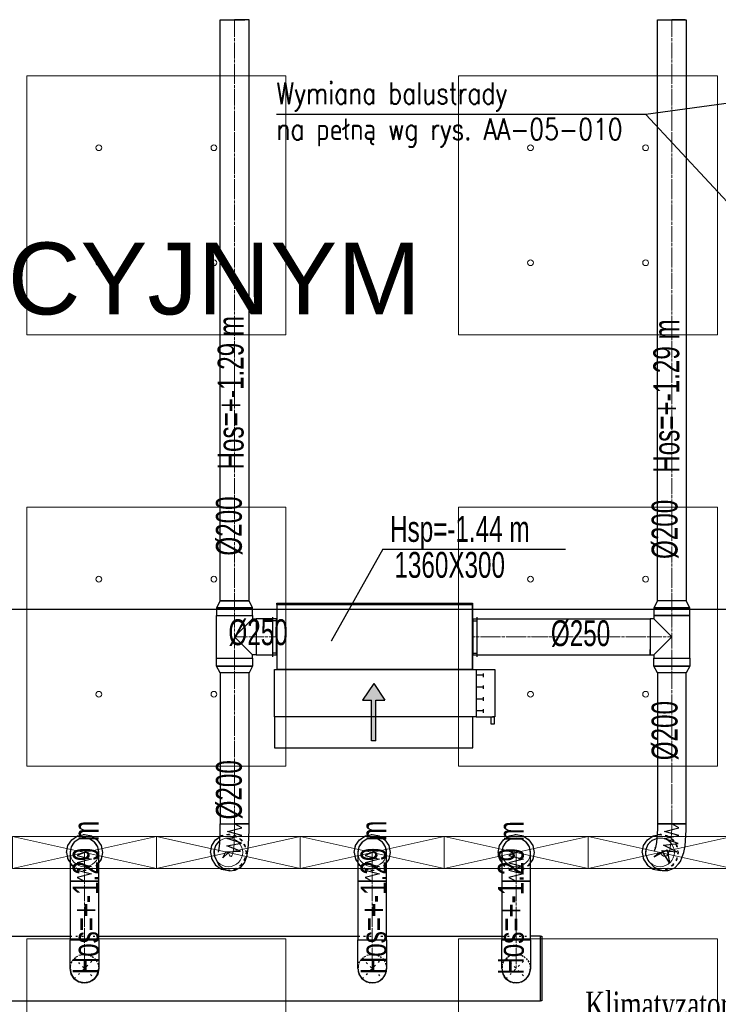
# Model space of a CAD drawing. Header units: centimetres. Extents: x -228435 to 46820, y -89367 to 152985.
# Tile 124 of 252: x -39990 to -35135, y 79351 to 86198. Entities that reach past the tile are written whole.
import ezdxf

# ---------------------------------------------------------------- set-up
doc = ezdxf.new("R2010")
doc.units = ezdxf.units.CM
doc.header["$LTSCALE"] = 50
for name, pattern in [('CADVENT_CENTERLINE', [9.9, 7.4, -1, 0.5, -1]), ('CADVENT_HIDDEN', [0.8, 0.25, -0.55]), ('Osie rzutów$0$DASHDOT2', [12.7, 6.35, -3.175, 0, -3.175]), ('SU Lampy kwadratowe  -1$0$HIDDENX2', [19.05, 12.7, -6.35])]:
    doc.linetypes.add(name, pattern=pattern)
doc.layers.get('0').update_dxf_attribs({"color": 8})
for name, color, linetype in [('01-103-Went PP_poziom-0_5$0$L_Nawiew', 3, 'Continuous'), ('bgde-nawiewDETAILS', 1, 'Continuous'), ('bgde-nawiewEXP', 1, 'Continuous'), ('bgde-nawiewHIDDEN', 1, 'Continuous'), ('bgde-tekst', 7, 'Continuous'), ('bgde-wywiewSOL', 5, 'Continuous'), ('bgde_AJ_opis', 7, 'Continuous'), ('bgde_wymiary tłumik VAV', 7, 'Continuous'), ('Kondygnacja  -0_5$0$ARCH_INFO_OPISY', 8, 'Continuous'), ('Osie rzutów$0$ARCH_INFO_OSIE_IST', 8, 'Osie rzutów$0$DASHDOT2'), ('Osie rzutów$0$ARCH_INFO_OSIE_OPISY_IST', 8, 'Continuous'), ('Pomieszczenia -05$0$ARCH_INFO_OPISY', 8, 'Continuous')]:
    doc.layers.add(name, color=color, linetype=linetype)
for name, color, linetype, lineweight in [('bgde-nawiewCEN', 7, 'Continuous', 13), ('bgde_nawiewnik', 11, 'Continuous', 5), ('SU Lampy kwadratowe  -05$0$ARCH_SUFITY_PODWIESZANE', 8, 'Continuous', 9), ('SU Lampy kwadratowe  -1$0$ARCH_SUFITY_PODWIESZANE', 8, 'SU Lampy kwadratowe  -1$0$HIDDENX2', 9)]:
    doc.layers.add(name, color=color, linetype=linetype, lineweight=lineweight)
doc.styles.add('Kondygnacja  -0_5$0$ROMANS-50-CM', font='romans.shx', dxfattribs={"width": 0.8, "height": 10})
doc.styles.add('Kondygnacja  -0_5$0$Standard', font='txt')
doc.styles.add('Pomieszczenia -05$0$Arial', font='ARIAL.TTF')
doc.dimstyles.new('Kondygnacja  -0_5$0$ISO-25', dxfattribs={"dimtxt": 2.5, "dimasz": 2.5, "dimexe": 1.25, "dimexo": 0.625, "dimtad": 1, "dimtxsty": 'Kondygnacja  -0_5$0$Standard', "dimcen": 2.5, "dimadec": 0, "dimazin": 0, "dimtfac": 1, "dimtmove": 0, "dimatfit": 3, "dimfxl": 0, "dimarcsym": 0})

# ---------------------------------------------------------------- blocks, each defined once
blk = doc.blocks.new('Osie rzutów')
at = {"layer": 'Osie rzutów$0$ARCH_INFO_OSIE_IST', "ltscale": 10}
blk.add_line((7947.38, 12710), (13655, 12710), dxfattribs=at)
blk = doc.blocks.new('SU Lampy kwadratowe  -05')
at = {"layer": 'SU Lampy kwadratowe  -05$0$ARCH_SUFITY_PODWIESZANE'}
for centre in [(8170, 13030.75), (8250, 13030.75), (8470, 13030.75), (8550, 13030.75), (8170, 12950.75), (8250, 12950.75), (8470, 12950.75), (8550, 12950.75), (8170, 12730.75), (8250, 12730.75), (8470, 12730.75), (8550, 12730.75), (8170, 12650.75), (8250, 12650.75), (8470, 12650.75), (8550, 12650.75)]:
    blk.add_circle(centre, 2, dxfattribs=at)
at = {"layer": 'SU Lampy kwadratowe  -1$0$ARCH_SUFITY_PODWIESZANE', "ltscale": 2.5}
for points in [[(8120, 13080.75), (8300, 13080.75), (8300, 12900.75), (8120, 12900.75)], [(8420, 13080.75), (8600, 13080.75), (8600, 12900.75), (8420, 12900.75)], [(8120, 12780.75), (8300, 12780.75), (8300, 12600.75), (8120, 12600.75)], [(8420, 12780.75), (8600, 12780.75), (8600, 12600.75), (8420, 12600.75)], [(8120, 12480.75), (8300, 12480.75), (8300, 12300.75), (8120, 12300.75)], [(8420, 12480.75), (8600, 12480.75), (8600, 12300.75), (8420, 12300.75)]]:
    blk.add_lwpolyline(points, close=True, dxfattribs=at)
blk = doc.blocks.new('Kondygnacja  -0_5$0$_Dot')
at = {"color": 0, "linetype": 'ByBlock', "lineweight": -2}
blk.add_line((-0.5, 0), (-1, 0), dxfattribs=at)
at = {"color": 0, "linetype": 'ByBlock', "const_width": 0.5}
blk.add_lwpolyline([(-0.25, 0, 1), (0.25, 0, 1)], format="xyb", close=True, dxfattribs=at)
blk = doc.blocks.new('*a370')
at = {"layer": 'bgde-tekst'}
blk.add_line((0, 0), (1268, 0), dxfattribs=at)
blk = doc.blocks.new('A$C066D7839')
at = {"layer": 'bgde_nawiewnik'}
for p, q in [((-50, -11.15), (-50, 11.15)), ((-50, 11.15), (50, 11.15)), ((-50, -11.15), (50, 11.15)), ((50, -11.15), (-50, 11.15)), ((50, 11.15), (50, -11.15)), ((50, -11.15), (-50, -11.15))]:
    blk.add_line(p, q, dxfattribs=at)
blk.add_circle((0, 0), 10, dxfattribs=at)
blk = doc.blocks.new('A$C5B3E7367')
at = {"layer": '01-103-Went PP_poziom-0_5$0$L_Nawiew'}
h = blk.add_hatch(color=256, dxfattribs=at)
h.paths.add_polyline_path([(215, 704), (215, 674), (331.7, 674), (331.7, 612.1), (445.9, 689), (331.7, 765.9), (331.7, 704)])
h.paths.add_polyline_path([(48.3, 704), (48.3, 674), (215, 674), (215, 704)])
for p, q in [((215, 1525), (165, 1525)), ((165, 1525), (165, 1505)), ((215, 1400), (215, 1530)), ((545, 1530), (215, 1530)), ((215, 1530), (215, 1515)), ((545, 1400), (545, 1530)), ((165, 1505), (215, 1505)), ((243.8, 1452), (268.8, 1452)), ((256.2, 1452), (256.2, 1400)), ((326.2, 1452), (351.2, 1452)), ((338.8, 1452), (338.8, 1400)), ((408.8, 1452), (433.8, 1452)), ((421.2, 1452), (421.2, 1400)), ((491.2, 1452), (516.2, 1452)), ((503.8, 1452), (503.8, 1400)), ((0, 1378), (215, 1378)), ((0, 0), (0, 1378)), ((545, 1400), (215, 1400)), ((215, 1400), (215, 1378)), ((215, 1378), (215, 0)), ((545, 0), (545, 1400)), ((445.9, 689), (331.7, 765.9)), ((331.7, 704), (331.7, 765.9)), ((48.3, 704), (331.7, 704)), ((48.3, 704), (48.3, 674)), ((445.9, 689), (331.7, 612.1)), ((48.3, 674), (331.7, 674)), ((331.7, 612.1), (331.7, 674)), ((215, 0), (0, 0)), ((215, 0), (545, 0))]:
    blk.add_line(p, q, dxfattribs=at)
blk = doc.blocks.new('A$C53CA46B8')
at = {"layer": 'bgde-wywiewSOL'}
for p, q in [((200.4, 481.1), (-249.6, 481.1)), ((-249.6, 481.1), (-249.6, -878.9)), ((112.9, 511.1), (-162.1, 511.1)), ((-137.1, 481.1), (-137.1, 511.1)), ((87.9, 481.1), (87.9, 511.1)), ((200.4, 481.1), (200.4, -878.9)), ((200.4, -878.9), (-249.6, -878.9)), ((-137.1, -878.9), (-137.1, -908.9)), ((87.9, -878.9), (87.9, -908.9)), ((112.9, -908.9), (-162.1, -908.9))]:
    blk.add_line(p, q, dxfattribs=at)
at = {"layer": '01-103-Went PP_poziom-0_5$0$L_Nawiew'}
blk.add_blockref('A$C5B3E7367', (-794.6, -893.9), dxfattribs=at)
blk = doc.blocks.new('A$C645C5415')
at = {"layer": 'bgde_AJ_opis', "insert": (35080.4, 74439.9, 1920), "char_height": 180, "width": 2349.126, "attachment_point": 1}
blk.add_mtext('\\A1;{\\fTimes New Roman|b0|i0|c238|p18;\\W0.7;Klimatyzator Fujitsu\\Ptyp AUYF18LB\\PKaseta 4-kierunkowa\\PQchł=5,2kW}', dxfattribs=at)

msp = doc.modelspace()

# ---------------------------------------------------------------- linework, layer by layer
at = {"layer": 'bgde-nawiewCEN', "linetype": 'CADVENT_CENTERLINE', "ltscale": 0.06}
for p, q in [((-38496.365, 82157.114, 359.822), (-38496.365, 86197.824, 359.822)), ((-35458.102, 82157.114, 359.822), (-35458.102, 86197.824, 359.822)), ((-38496.365, 82054.114, 359.822), (-38496.365, 82157.114, 359.822)), ((-35458.102, 82054.114, 359.822), (-35458.102, 82157.114, 359.822)), ((-38496.365, 82054.114, 359.822), (-38496.365, 81906.114, 359.822)), ((-35458.102, 82054.114, 359.822), (-35458.102, 81906.114, 359.822)), ((-38496.365, 81906.114, 359.822), (-38496.365, 81758.114, 359.822)), ((-38346.365, 81906.114, 359.822), (-38496.365, 81906.114, 359.822)), ((-38346.365, 81906.114, 359.822), (-38206.365, 81906.114, 359.822)), ((-38202.365, 81906.114, 359.822), (-38206.365, 81906.114, 359.822)), ((-36842.365, 81906.114, 359.822), (-36838.365, 81906.114, 359.822)), ((-35608.102, 81906.114, 359.822), (-36838.365, 81906.114, 359.822)), ((-35608.102, 81906.114, 359.822), (-35458.102, 81906.114, 359.822)), ((-35458.102, 81906.114, 359.822), (-35458.102, 81758.114, 359.822)), ((-38496.365, 81758.114, 359.822), (-38496.365, 81655.114, 359.822)), ((-35458.102, 81758.114, 359.822), (-35458.102, 81655.114, 359.822)), ((-38496.365, 81655.114, 359.822), (-38496.365, 80605.742, 359.822)), ((-35458.102, 81655.114, 359.822), (-35458.102, 80605.742, 359.822)), ((-38496.365, 80605.742, 359.822), (-38496.365, 80565.602, 359.822)), ((-35458.102, 80605.742, 359.822), (-35458.102, 80565.402, 359.822)), ((-38496.365, 80565.602, 359.822), (-38500.161, 80465.897, 359.822)), ((-35458.102, 80565.402, 359.822), (-35465.233, 80465.246, 359.822)), ((-38500.161, 80465.897, 359.822), (-38504.316, 80424.29, 359.822)), ((-35465.233, 80465.246, 359.822), (-35473.039, 80423.519, 359.822)), ((-39539.917, 80406.384, 359.822), (-39539.917, 80407.586, 359.822)), ((-39539.917, 80403.529, 359.822), (-39539.917, 80406.384, 359.822)), ((-39539.917, 80397.969, 359.822), (-39539.917, 80403.529, 359.822)), ((-39539.917, 80388.803, 359.822), (-39539.917, 80397.969, 359.822)), ((-39539.917, 80375.129, 359.822), (-39539.917, 80388.803, 359.822)), ((-38536.122, 80397.617, 359.822), (-38539.917, 80407.586, 359.822)), ((-38531.966, 80389.285, 359.822), (-38536.122, 80397.617, 359.822)), ((-38526.829, 80382.393, 359.822), (-38531.966, 80389.285, 359.822)), ((-38521.103, 80379.695, 359.822), (-38526.829, 80382.393, 359.822)), ((-38515.18, 80383.943, 359.822), (-38521.103, 80379.695, 359.822)), ((-38509.454, 80397.89, 359.822), (-38515.18, 80383.943, 359.822)), ((-38504.316, 80424.29, 359.822), (-38509.454, 80397.89, 359.822)), ((-37539.917, 80406.384, 359.822), (-37539.917, 80407.586, 359.822)), ((-37539.917, 80403.529, 359.822), (-37539.917, 80406.384, 359.822)), ((-37539.917, 80397.969, 359.822), (-37539.917, 80403.529, 359.822)), ((-37539.917, 80388.803, 359.822), (-37539.917, 80397.969, 359.822)), ((-37539.917, 80375.129, 359.822), (-37539.917, 80388.803, 359.822)), ((-36539.917, 80406.384, 359.822), (-36539.917, 80407.586, 359.822)), ((-36539.917, 80403.529, 359.822), (-36539.917, 80406.384, 359.822)), ((-36539.917, 80397.969, 359.822), (-36539.917, 80403.529, 359.822)), ((-36539.917, 80388.803, 359.822), (-36539.917, 80397.969, 359.822)), ((-36539.917, 80375.129, 359.822), (-36539.917, 80388.803, 359.822)), ((-35532.787, 80397.472, 359.822), (-35539.917, 80407.586, 359.822)), ((-35524.98, 80388.996, 359.822), (-35532.787, 80397.472, 359.822)), ((-35515.33, 80381.944, 359.822), (-35524.98, 80388.996, 359.822)), ((-35504.573, 80379.093, 359.822), (-35515.33, 80381.944, 359.822)), ((-35493.447, 80383.22, 359.822), (-35504.573, 80379.093, 359.822)), ((-35482.69, 80397.103, 359.822), (-35493.447, 80383.22, 359.822)), ((-35473.039, 80423.519, 359.822), (-35482.69, 80397.103, 359.822)), ((-39539.917, 80356.045, 359.822), (-39539.917, 80375.129, 359.822)), ((-39539.917, 80330.651, 359.822), (-39539.917, 80356.045, 359.822)), ((-39539.917, 80298.044, 359.822), (-39539.917, 80330.651, 359.822)), ((-37539.917, 80356.045, 359.822), (-37539.917, 80375.129, 359.822)), ((-37539.917, 80330.651, 359.822), (-37539.917, 80356.045, 359.822)), ((-37539.917, 80298.044, 359.822), (-37539.917, 80330.651, 359.822)), ((-36539.917, 80356.045, 359.822), (-36539.917, 80375.129, 359.822)), ((-36539.917, 80330.651, 359.822), (-36539.917, 80356.045, 359.822)), ((-36539.917, 80298.044, 359.822), (-36539.917, 80330.651, 359.822)), ((-39539.917, 80232.454, 359.822), (-39539.917, 80298.044, 359.822)), ((-37539.917, 80232.454, 359.822), (-37539.917, 80298.044, 359.822)), ((-36539.917, 80232.454, 359.822), (-36539.917, 80298.044, 359.822)), ((-39539.917, 80207.586, 359.822), (-39539.917, 80232.454, 359.822)), ((-39539.917, 79800.007), (-39539.917, 80207.586)), ((-37539.917, 80207.586, 359.822), (-37539.917, 80232.454, 359.822)), ((-37539.917, 79800.007), (-37539.917, 80207.586, 359.822)), ((-36539.917, 80207.586, 359.822), (-36539.917, 80232.454, 359.822)), ((-36539.917, 79800.007), (-36539.917, 80207.586, 359.822)), ((-39539.917, 79800.007), (-39539.917, 79600.007)), ((-37539.917, 79800.007), (-37539.917, 79600.007)), ((-36539.917, 79800.007), (-36539.917, 79600.007))]:
    msp.add_line(p, q, dxfattribs=at)
at = {"layer": 'bgde-nawiewDETAILS', "linetype": 'CADVENT_HIDDEN'}
for p, q in [((-39610.628, 79529.297), (-39469.207, 79670.718)), ((-39610.628, 79670.718), (-39469.207, 79529.297)), ((-37610.628, 79529.297), (-37469.207, 79670.718)), ((-37610.628, 79670.718), (-37469.207, 79529.297)), ((-36610.628, 79529.297), (-36469.207, 79670.718)), ((-36610.628, 79670.718), (-36469.207, 79529.297))]:
    msp.add_line(p, q, dxfattribs=at)
at = {"layer": 'bgde-nawiewEXP', "linetype": 'Continuous', "elevation": 359.822}
for points in [[(-38596.365, 82157.114), (-38396.365, 82157.114), (-38396.365, 86197.824), (-38458.097, 86197.824)], [(-38596.365, 82157.114), (-38596.365, 86197.824), (-38458.097, 86197.824)], [(-38458.097, 86197.824), (-38496.365, 86197.824)], [(-38458.097, 86197.824), (-38425.655, 86197.824)], [(-35365.714, 86197.824), (-35365.714, 86197.824), (-35458.102, 86197.824), (-35458.102, 86197.824)], [(-38621.365, 81758.114), (-38621.365, 82054.114), (-38371.365, 82054.114), (-38371.365, 82108.957), (-38396.365, 82157.114), (-38596.365, 82157.114), (-38621.365, 82108.957), (-38621.365, 82108.957), (-38611.85, 82108.957), (-38611.85, 82108.957), (-38621.365, 82108.957), (-38621.365, 82054.114), (-38371.365, 82054.114), (-38371.365, 82031.114)], [(-38621.365, 81758.114), (-38371.365, 81758.114), (-38371.365, 81781.114), (-38496.365, 81906.114), (-38371.365, 82031.114), (-38346.365, 82031.114), (-38346.365, 81781.114), (-38371.365, 81781.114)], [(-38206.365, 81781.114), (-38206.365, 82031.114), (-38202.365, 82031.114)], [(-36842.365, 81781.114), (-36838.365, 81781.114), (-36838.365, 82031.114), (-36842.365, 82031.114)], [(-36838.365, 81781.114), (-36838.365, 82031.114), (-35608.102, 82031.114), (-35608.102, 81790.629)], [(-35583.102, 81781.114), (-35458.102, 81906.114), (-35583.102, 82031.114)], [(-35608.102, 81790.629), (-35608.102, 81817.726)], [(-38206.365, 81781.114), (-38202.365, 81781.114)], [(-36838.365, 81781.114), (-35608.102, 81781.114), (-35608.102, 81790.629)], [(-35608.102, 81790.629), (-35608.102, 81781.114)], [(-38639.238, 80419.225), (-38636.131, 80380.331), (-38632.307, 80370.285), (-38628.073, 80361.796), (-38610.407, 80327.267), (-38605.069, 80320.106), (-38575.44, 80294.989), (-38569.133, 80292.016), (-38532.07, 80280.19), (-38493.338, 80283.513), (-38458.832, 80301.479), (-38451.964, 80306.405), (-38427.352, 80335.981), (-38420.597, 80352.436), (-38410.225, 80387.198), (-38404.797, 80415.092), (-38400.316, 80459.952), (-38396.365, 80563.737), (-38396.365, 80605.742), (-38458.097, 80605.742)], [(-38608.683, 80408.582), (-38603.836, 80433.489), (-38600.006, 80471.842), (-38596.365, 80567.468), (-38596.365, 80605.742), (-38458.097, 80605.742)], [(-38458.097, 80605.742), (-38496.365, 80605.742)], [(-38458.097, 80605.742), (-38425.655, 80605.742)], [(-35638.396, 80390.208), (-35624.249, 80353.845), (-35617.055, 80343.64), (-35609.016, 80334.912), (-35582.276, 80307.043), (-35572.128, 80299.628), (-35536.729, 80284.282), (-35524.796, 80281.119), (-35486.276, 80280.678), (-35472.859, 80285.655), (-35437.607, 80300.017), (-35410.855, 80327.047), (-35397.961, 80343.688), (-35385.364, 80377.229), (-35374.709, 80406.393), (-35365.774, 80454.15), (-35358.102, 80561.915), (-35358.102, 80605.742), (-35558.102, 80605.742), (-35558.102, 80568.888), (-35564.691, 80476.343), (-35571.369, 80440.645), (-35580.016, 80416.977)], [(-39664.917, 80407.586), (-39655.402, 80455.421), (-39628.306, 80495.974), (-39587.753, 80523.071), (-39539.917, 80532.586), (-39492.082, 80523.071), (-39451.529, 80495.974), (-39424.432, 80455.421), (-39414.917, 80407.586), (-39424.432, 80359.75), (-39439.917, 80336.575)], [(-38664.917, 80407.586), (-38655.402, 80455.421), (-38628.306, 80495.974), (-38598.324, 80516.007)], [(-37664.917, 80407.586), (-37655.402, 80455.421), (-37628.306, 80495.974), (-37587.753, 80523.071), (-37539.917, 80532.586), (-37492.082, 80523.071), (-37451.529, 80495.974), (-37424.432, 80455.421), (-37414.917, 80407.586), (-37424.432, 80359.75), (-37439.917, 80336.575)], [(-36664.917, 80407.586), (-36655.402, 80455.421), (-36628.306, 80495.974), (-36587.753, 80523.071), (-36539.917, 80532.586), (-36492.082, 80523.071), (-36451.529, 80495.974), (-36424.432, 80455.421), (-36414.917, 80407.586), (-36424.432, 80359.75), (-36439.917, 80336.575)], [(-35664.917, 80407.586), (-35655.402, 80455.421), (-35628.306, 80495.974), (-35587.753, 80523.071), (-35560.985, 80528.395)], [(-38639.238, 80419.225), (-38627.223, 80456.347), (-38601.917, 80486.046), (-38599.416, 80487.324)], [(-35638.396, 80390.208), (-35637.55, 80429.217), (-35621.84, 80464.933), (-35593.658, 80491.918), (-35562.725, 80503.952)], [(-39664.917, 80407.586), (-39655.402, 80359.75), (-39639.917, 80336.575)], [(-38664.917, 80407.586), (-38655.402, 80359.75), (-38628.306, 80319.197), (-38587.753, 80292.101), (-38539.917, 80282.586), (-38537.973, 80282.972)], [(-37664.917, 80407.586), (-37655.402, 80359.75), (-37639.917, 80336.575)], [(-36664.917, 80407.586), (-36655.402, 80359.75), (-36639.917, 80336.575)], [(-35664.917, 80407.586), (-35655.402, 80359.75), (-35628.306, 80319.197), (-35587.753, 80292.101), (-35539.917, 80282.586), (-35534.439, 80283.675)], [(-35576.039, 80439.393), (-35570.192, 80446.939)]]:
    msp.add_lwpolyline(points, dxfattribs=at)
for points in [[(-35583.102, 82054.114), (-35333.102, 82054.114), (-35333.102, 82108.957), (-35358.102, 82157.114), (-35358.102, 82157.114), (-35558.102, 82157.114), (-35558.102, 86197.824), (-35419.834, 86197.824), (-35419.834, 86197.824), (-35358.102, 86197.824), (-35358.102, 82157.114), (-35558.102, 82157.114), (-35583.102, 82108.957), (-35583.102, 82108.957), (-35573.587, 82108.957), (-35573.587, 82108.957), (-35583.102, 82108.957), (-35583.102, 82108.957)], [(-38611.85, 82108.957), (-38584.754, 82108.957), (-38584.754, 82108.957)], [(-38584.754, 82108.957), (-38544.201, 82108.957), (-38544.201, 82108.957)], [(-38544.201, 82108.957), (-38496.365, 82108.957), (-38496.365, 82108.957)], [(-38496.365, 82108.957), (-38448.53, 82108.957), (-38448.53, 82108.957)], [(-38448.53, 82108.957), (-38407.977, 82108.957), (-38407.977, 82108.957)], [(-38407.977, 82108.957), (-38380.88, 82108.957), (-38380.88, 82108.957)], [(-38380.88, 82108.957), (-38371.365, 82108.957), (-38371.365, 82108.957)], [(-38202.365, 81681.114), (-36842.365, 81681.114), (-36842.365, 82131.114), (-38202.365, 82131.114), (-38202.365, 82141.114), (-36842.365, 82141.114), (-36842.365, 82131.114), (-38202.365, 82131.114)], [(-35573.587, 82108.957), (-35546.491, 82108.957), (-35546.491, 82108.957)], [(-35546.491, 82108.957), (-35505.938, 82108.957), (-35505.938, 82108.957)], [(-35505.938, 82108.957), (-35458.102, 82108.957), (-35458.102, 82108.957)], [(-35458.102, 82108.957), (-35410.267, 82108.957), (-35410.267, 82108.957)], [(-35410.267, 82108.957), (-35369.714, 82108.957), (-35369.714, 82108.957)], [(-35369.714, 82108.957), (-35342.617, 82108.957), (-35342.617, 82108.957)], [(-35342.617, 82108.957), (-35333.102, 82108.957), (-35333.102, 82108.957)], [(-38346.365, 81781.114), (-38206.365, 81781.114), (-38206.365, 82031.114), (-38346.365, 82031.114), (-38346.365, 81790.629)], [(-35608.102, 81781.114), (-35583.102, 81781.114), (-35583.102, 81758.114), (-35333.102, 81758.114), (-35333.102, 82054.114), (-35583.102, 82054.114), (-35583.102, 82031.114), (-35608.102, 82031.114), (-35608.102, 81790.629)], [(-38621.365, 81703.271), (-38621.365, 81758.114), (-38371.365, 81758.114), (-38371.365, 81703.271), (-38396.365, 81655.114), (-38596.365, 81655.114)], [(-35583.102, 81703.271), (-35583.102, 81758.114), (-35333.102, 81758.114), (-35333.102, 81703.271), (-35358.102, 81655.114), (-35558.102, 81655.114)], [(-38621.365, 81703.271), (-38611.85, 81703.271), (-38611.85, 81703.271)], [(-38611.85, 81703.271), (-38584.754, 81703.271), (-38584.754, 81703.271)], [(-38584.754, 81703.271), (-38544.201, 81703.271), (-38544.201, 81703.271)], [(-38544.201, 81703.271), (-38496.365, 81703.271), (-38496.365, 81703.271)], [(-38496.365, 81703.271), (-38448.53, 81703.271), (-38448.53, 81703.271)], [(-38448.53, 81703.271), (-38407.977, 81703.271), (-38407.977, 81703.271)], [(-38407.977, 81703.271), (-38380.88, 81703.271), (-38380.88, 81703.271)], [(-38380.88, 81703.271), (-38371.365, 81703.271), (-38371.365, 81703.271)], [(-35583.102, 81703.271), (-35573.587, 81703.271), (-35573.587, 81703.271)], [(-35573.587, 81703.271), (-35546.491, 81703.271), (-35546.491, 81703.271)], [(-35546.491, 81703.271), (-35505.938, 81703.271), (-35505.938, 81703.271)], [(-35505.938, 81703.271), (-35458.102, 81703.271), (-35458.102, 81703.271)], [(-35458.102, 81703.271), (-35410.267, 81703.271), (-35410.267, 81703.271)], [(-35410.267, 81703.271), (-35369.714, 81703.271), (-35369.714, 81703.271)], [(-35369.714, 81703.271), (-35342.617, 81703.271), (-35342.617, 81703.271)], [(-35342.617, 81703.271), (-35333.102, 81703.271), (-35333.102, 81703.271)], [(-38596.365, 80605.742), (-38396.365, 80605.742), (-38396.365, 81655.114), (-38596.365, 81655.114)], [(-35558.102, 80605.742), (-35358.102, 80605.742), (-35358.102, 81655.114), (-35558.102, 81655.114)], [(-39639.917, 80403.529), (-39639.917, 80207.586), (-39439.917, 80207.586), (-39439.917, 80407.586), (-39447.529, 80445.854), (-39469.207, 80478.296), (-39501.649, 80499.974), (-39539.917, 80507.586), (-39578.186, 80499.974), (-39610.628, 80478.296), (-39632.305, 80445.854), (-39639.917, 80407.586), (-39639.917, 80406.384)], [(-37639.917, 80406.384), (-37639.917, 80207.586), (-37439.917, 80207.586), (-37439.917, 80407.586), (-37447.529, 80445.854), (-37469.207, 80478.296), (-37501.649, 80499.974), (-37539.917, 80507.586), (-37578.186, 80499.974), (-37610.628, 80478.296), (-37632.305, 80445.854), (-37639.917, 80407.586)], [(-36639.917, 80406.384), (-36639.917, 80207.586), (-36439.917, 80207.586), (-36439.917, 80407.586), (-36447.529, 80445.854), (-36469.207, 80478.296), (-36501.649, 80499.974), (-36539.917, 80507.586), (-36578.186, 80499.974), (-36610.628, 80478.296), (-36632.305, 80445.854), (-36639.917, 80407.586)], [(-37639.917, 79800.007), (-37439.917, 79800.007), (-37439.917, 80207.586), (-37639.917, 80207.586)], [(-36639.917, 79800.007), (-36439.917, 79800.007), (-36439.917, 80207.586), (-36639.917, 80207.586)]]:
    msp.add_lwpolyline(points, close=True, dxfattribs=at)
at = {"layer": 'bgde-nawiewEXP', "elevation": 359.822}
for points in [[(-38539.917, 80407.586), (-38577.764, 80368.824), (-38557.573, 80411.473), (-38454.911, 80416.567), (-38551.297, 80453.704), (-38449.665, 80471.774), (-38548.183, 80503.173), (-38447.367, 80525.219), (-38546.774, 80553.213), (-38446.473, 80577.573), (-38496.365, 80605.742)], [(-35539.917, 80407.586), (-35580.053, 80377.52), (-35490.709, 80425.402), (-35475.082, 80336.032), (-35526.467, 80421.332), (-35424.308, 80412.244), (-35516.952, 80457.397), (-35414.371, 80469.205), (-35511.409, 80504.953), (-35409.99, 80524.103), (-35508.851, 80553.943), (-35408.304, 80577.281), (-35458.102, 80605.742)], [(-39539.917, 80407.586), (-39589.917, 80386.718), (-39489.917, 80361.373), (-39589.917, 80335.689), (-39489.917, 80310.574), (-39589.917, 80284.479), (-39489.917, 80258.927), (-39589.917, 80233.637), (-39539.917, 80207.586)], [(-37539.917, 80407.586), (-37589.917, 80386.718), (-37489.917, 80361.373), (-37589.917, 80335.689), (-37489.917, 80310.574), (-37589.917, 80284.479), (-37489.917, 80258.927), (-37589.917, 80233.637), (-37539.917, 80207.586)], [(-36539.917, 80407.586), (-36589.917, 80386.718), (-36489.917, 80361.373), (-36589.917, 80335.689), (-36489.917, 80310.574), (-36589.917, 80284.479), (-36489.917, 80258.927), (-36589.917, 80233.637), (-36539.917, 80207.586)]]:
    msp.add_lwpolyline(points, dxfattribs=at)
at = {"layer": 'bgde-nawiewEXP', "linetype": 'Continuous'}
for points in [[(-39639.917, 79800.007), (-39439.917, 79800.007), (-39439.917, 80207.586), (-39639.917, 80207.586)], [(-39639.917, 79600.007), (-39639.917, 79800.007), (-39439.917, 79800.007), (-39439.917, 79600.007), (-39447.529, 79561.739), (-39469.207, 79529.297), (-39501.649, 79507.619), (-39539.917, 79500.007), (-39578.186, 79507.619), (-39610.628, 79529.297), (-39632.305, 79561.739)], [(-36370.492, 79375.007), (-36370.492, 79825.007), (-36360.492, 79825.007), (-36360.492, 79375.007)]]:
    msp.add_lwpolyline(points, close=True, dxfattribs=at)
for points in [[(-47740.168, 79375.007), (-36370.492, 79375.007), (-36370.492, 79825.007), (-36439.917, 79825.007)], [(-40439.917, 79825.007), (-39639.917, 79825.007)], [(-39439.917, 79825.007), (-37639.917, 79825.007)], [(-37639.917, 79600.007), (-37639.917, 79800.007), (-37439.917, 79800.007), (-37439.917, 79600.007), (-37442.498, 79587.031)], [(-37439.917, 79825.007), (-36639.917, 79825.007)], [(-36639.917, 79600.007), (-36639.917, 79800.007), (-36439.917, 79800.007), (-36439.917, 79600.007), (-36442.563, 79586.707)], [(-39639.917, 79600.007), (-39632.305, 79561.739), (-39622.691, 79547.35)], [(-39637.9, 79595.136), (-39637.429, 79577.837), (-39621.522, 79542.208), (-39612.397, 79533.567)], [(-39479.656, 79522.315), (-39469.207, 79529.297), (-39447.529, 79561.739), (-39444.153, 79578.712)], [(-39467.189, 79534.168), (-39455.289, 79546.734), (-39441.344, 79583.174), (-39441.686, 79595.737)], [(-39442.369, 79587.682), (-39439.917, 79600.007)], [(-37639.917, 79600.007), (-37632.305, 79561.739), (-37623.096, 79547.957)], [(-37639.917, 79600.007), (-37632.305, 79561.739), (-37610.628, 79529.297), (-37617.979, 79540.298)], [(-37637.921, 79595.189), (-37637.603, 79578.616), (-37621.981, 79542.862), (-37612.447, 79533.688)], [(-37469.207, 79529.297), (-37447.529, 79561.739), (-37439.917, 79600.007)], [(-37469.207, 79529.297), (-37447.529, 79561.739), (-37444.296, 79577.996)], [(-37467.211, 79534.115), (-37455.717, 79546.059), (-37441.482, 79582.388), (-37441.736, 79595.616)], [(-36639.917, 79600.007), (-36632.305, 79561.739), (-36623.293, 79548.251)], [(-36639.917, 79600.007), (-36632.305, 79561.739), (-36610.628, 79529.297), (-36618.162, 79540.572)], [(-36637.934, 79595.219), (-36637.686, 79579), (-36622.204, 79543.185), (-36612.47, 79533.743)], [(-36469.207, 79529.297), (-36447.529, 79561.739), (-36439.917, 79600.007)], [(-36469.207, 79529.297), (-36447.529, 79561.739), (-36444.365, 79577.649)], [(-36467.223, 79534.085), (-36455.93, 79545.729), (-36441.552, 79582.001), (-36441.759, 79595.561)], [(-39617.61, 79539.746), (-39610.628, 79529.297), (-39578.186, 79507.619), (-39561.212, 79504.243)], [(-39605.757, 79527.279), (-39593.191, 79515.379), (-39556.75, 79501.434), (-39544.188, 79501.776)], [(-39552.243, 79502.459), (-39539.917, 79500.007), (-39501.649, 79507.619), (-39487.26, 79517.234)], [(-39535.046, 79502.025), (-39517.747, 79502.496), (-39482.118, 79518.403), (-39473.477, 79527.528)], [(-37610.628, 79529.297), (-37578.186, 79507.619), (-37561.929, 79504.386)], [(-37610.628, 79529.297), (-37578.186, 79507.619), (-37539.917, 79500.007), (-37552.894, 79502.589)], [(-37605.809, 79527.301), (-37593.865, 79515.808), (-37557.537, 79501.572), (-37544.308, 79501.826)], [(-37539.917, 79500.007), (-37501.649, 79507.619), (-37469.207, 79529.297), (-37480.208, 79521.946)], [(-37539.917, 79500.007), (-37501.649, 79507.619), (-37487.867, 79516.828)], [(-37535.098, 79502.003), (-37518.526, 79502.322), (-37482.772, 79517.944), (-37473.598, 79527.478)], [(-36610.628, 79529.297), (-36578.186, 79507.619), (-36562.276, 79504.455)], [(-36610.628, 79529.297), (-36578.186, 79507.619), (-36539.917, 79500.007), (-36553.217, 79502.653)], [(-36605.84, 79527.313), (-36594.195, 79516.02), (-36557.923, 79501.642), (-36544.364, 79501.849)], [(-36539.917, 79500.007), (-36501.649, 79507.619), (-36469.207, 79529.297), (-36480.482, 79521.763)], [(-36539.917, 79500.007), (-36501.649, 79507.619), (-36488.161, 79516.632)], [(-36535.129, 79501.991), (-36518.91, 79502.239), (-36483.094, 79517.72), (-36473.653, 79527.455)]]:
    msp.add_lwpolyline(points, dxfattribs=at)
at = {"layer": 'bgde-nawiewHIDDEN', "linetype": 'CADVENT_HIDDEN', "elevation": 359.822}
for points in [[(-38202.365, 81781.114), (-38202.365, 82031.114)], [(-36842.365, 81781.114), (-36842.365, 82031.114)], [(-39664.917, 80407.586), (-39655.402, 80455.421), (-39628.306, 80495.974), (-39587.753, 80523.071), (-39539.917, 80532.586), (-39492.082, 80523.071), (-39451.529, 80495.974), (-39424.432, 80455.421), (-39414.917, 80407.586), (-39424.432, 80359.75), (-39451.529, 80319.197), (-39492.082, 80292.101), (-39539.917, 80282.586), (-39587.753, 80292.101), (-39628.306, 80319.197), (-39587.753, 80292.101), (-39539.917, 80282.586), (-39492.082, 80292.101), (-39451.529, 80319.197), (-39439.917, 80336.575)], [(-38664.917, 80407.586), (-38655.402, 80455.421), (-38628.306, 80495.974), (-38587.753, 80523.071), (-38598.324, 80516.007)], [(-37664.917, 80407.586), (-37655.402, 80455.421), (-37628.306, 80495.974), (-37587.753, 80523.071), (-37539.917, 80532.586), (-37492.082, 80523.071), (-37451.529, 80495.974), (-37424.432, 80455.421), (-37414.917, 80407.586), (-37424.432, 80359.75), (-37451.529, 80319.197), (-37492.082, 80292.101), (-37539.917, 80282.586), (-37587.753, 80292.101), (-37628.306, 80319.197), (-37587.753, 80292.101), (-37539.917, 80282.586), (-37492.082, 80292.101), (-37451.529, 80319.197), (-37439.917, 80336.575)], [(-36664.917, 80407.586), (-36655.402, 80455.421), (-36628.306, 80495.974), (-36587.753, 80523.071), (-36539.917, 80532.586), (-36492.082, 80523.071), (-36451.529, 80495.974), (-36424.432, 80455.421), (-36414.917, 80407.586), (-36424.432, 80359.75), (-36451.529, 80319.197), (-36492.082, 80292.101), (-36539.917, 80282.586), (-36587.753, 80292.101), (-36628.306, 80319.197), (-36587.753, 80292.101), (-36539.917, 80282.586), (-36492.082, 80292.101), (-36451.529, 80319.197), (-36439.917, 80336.575)], [(-35664.917, 80407.586), (-35655.402, 80455.421), (-35628.306, 80495.974), (-35587.753, 80523.071), (-35539.917, 80532.586), (-35560.985, 80528.395)], [(-39664.917, 80407.586), (-39655.402, 80359.75), (-39628.306, 80319.197), (-39639.917, 80336.575)], [(-38664.917, 80407.586), (-38655.402, 80359.75), (-38628.306, 80319.197), (-38587.753, 80292.101), (-38539.917, 80282.586), (-38492.082, 80292.101), (-38537.973, 80282.972)], [(-37664.917, 80407.586), (-37655.402, 80359.75), (-37628.306, 80319.197), (-37639.917, 80336.575)], [(-36664.917, 80407.586), (-36655.402, 80359.75), (-36628.306, 80319.197), (-36639.917, 80336.575)], [(-35664.917, 80407.586), (-35655.402, 80359.75), (-35628.306, 80319.197), (-35587.753, 80292.101), (-35539.917, 80282.586), (-35492.082, 80292.101), (-35534.439, 80283.675)]]:
    msp.add_lwpolyline(points, dxfattribs=at)
for points in [[(-38587.753, 80523.071), (-38539.917, 80532.586), (-38492.082, 80523.071), (-38451.529, 80495.974), (-38424.432, 80455.421), (-38414.917, 80407.586), (-38424.432, 80359.75), (-38451.529, 80319.197), (-38492.082, 80292.101), (-38451.529, 80319.197), (-38424.432, 80359.75), (-38414.917, 80407.586), (-38424.432, 80455.421), (-38451.529, 80495.974), (-38492.082, 80523.071), (-38539.917, 80532.586)], [(-35539.917, 80532.586), (-35492.082, 80523.071), (-35451.529, 80495.974), (-35424.432, 80455.421), (-35414.917, 80407.586), (-35424.432, 80359.75), (-35451.529, 80319.197), (-35492.082, 80292.101), (-35451.529, 80319.197), (-35424.432, 80359.75), (-35414.917, 80407.586), (-35424.432, 80455.421), (-35451.529, 80495.974), (-35492.082, 80523.071)]]:
    msp.add_lwpolyline(points, close=True, dxfattribs=at)
at = {"layer": 'bgde-nawiewHIDDEN', "linetype": 'CADVENT_HIDDEN'}
for points in [[(-39639.917, 79825.007), (-39439.917, 79825.007)], [(-37639.917, 79825.007), (-37439.917, 79825.007)], [(-36639.917, 79825.007), (-36439.917, 79825.007)], [(-39639.917, 79600.007), (-39632.305, 79638.276), (-39610.628, 79670.718), (-39578.186, 79692.395), (-39539.917, 79700.007), (-39501.649, 79692.395), (-39469.207, 79670.718), (-39447.529, 79638.276), (-39439.917, 79600.007)], [(-39638.49, 79616.84), (-39624.545, 79653.281), (-39597.716, 79681.612), (-39562.088, 79697.519), (-39523.084, 79698.58), (-39486.643, 79684.635), (-39458.313, 79657.806), (-39442.406, 79622.178), (-39441.686, 79595.737)], [(-37639.917, 79600.007), (-37632.305, 79638.276), (-37610.628, 79670.718), (-37578.186, 79692.395), (-37539.917, 79700.007), (-37501.649, 79692.395), (-37469.207, 79670.718), (-37447.529, 79638.276), (-37439.917, 79600.007)], [(-37638.353, 79617.627), (-37624.117, 79653.955), (-37597.063, 79682.071), (-37561.308, 79697.693), (-37522.298, 79698.443), (-37485.969, 79684.207), (-37457.854, 79657.153), (-37442.232, 79621.399), (-37441.736, 79595.616)], [(-36639.917, 79600.007), (-36632.305, 79638.276), (-36610.628, 79670.718), (-36578.186, 79692.395), (-36539.917, 79700.007), (-36501.649, 79692.395), (-36469.207, 79670.718), (-36447.529, 79638.276), (-36439.917, 79600.007)], [(-36638.283, 79618.013), (-36623.905, 79654.286), (-36596.74, 79682.294), (-36560.925, 79697.776), (-36521.911, 79698.373), (-36485.639, 79683.995), (-36457.63, 79656.83), (-36442.149, 79621.015), (-36441.759, 79595.561)], [(-39638.49, 79616.84), (-39637.9, 79595.136)], [(-39444.153, 79578.712), (-39442.369, 79587.682)], [(-37638.353, 79617.627), (-37637.921, 79595.189)], [(-37444.296, 79577.996), (-37442.498, 79587.031)], [(-36638.283, 79618.013), (-36637.934, 79595.219)], [(-36444.365, 79577.649), (-36442.563, 79586.707)], [(-39622.691, 79547.35), (-39617.61, 79539.746)], [(-39612.397, 79533.567), (-39605.757, 79527.279)], [(-39561.212, 79504.243), (-39552.243, 79502.459)], [(-39544.188, 79501.776), (-39535.046, 79502.025)], [(-39487.26, 79517.234), (-39479.656, 79522.315)], [(-39473.477, 79527.528), (-39467.189, 79534.168)], [(-37623.096, 79547.957), (-37617.979, 79540.298)], [(-37612.447, 79533.688), (-37605.809, 79527.301)], [(-37561.929, 79504.386), (-37552.894, 79502.589)], [(-37544.308, 79501.826), (-37535.098, 79502.003)], [(-37487.867, 79516.828), (-37480.208, 79521.946)], [(-37473.598, 79527.478), (-37467.211, 79534.115)], [(-36623.293, 79548.251), (-36618.162, 79540.572)], [(-36612.47, 79533.743), (-36605.84, 79527.313)], [(-36562.276, 79504.455), (-36553.217, 79502.653)], [(-36544.364, 79501.849), (-36535.129, 79501.991)], [(-36488.161, 79516.632), (-36480.482, 79521.763)], [(-36473.653, 79527.455), (-36467.223, 79534.085)]]:
    msp.add_lwpolyline(points, dxfattribs=at)
at = {"layer": 'bgde-tekst'}
for elevation in [359.822, 2279.822]:
    msp.add_lwpolyline([(-37465.862, 82516.986), (-37825.862, 81876.986), (-37825.862, 81876.986)], dxfattribs=dict(at, elevation=elevation))

# ---------------------------------------------------------------- block references
at = {"layer": '01-103-Went PP_poziom-0_5$0$L_Nawiew', "xscale": -1, "rotation": 270}
msp.add_blockref('A$C53CA46B8', (-37324.978, 81929.684, 3224.822), dxfattribs=at)
at = {"layer": '01-103-Went PP_poziom-0_5$0$L_Nawiew', "xscale": 10, "yscale": 10, "zscale": 10}
for p in [(-39539.915, 80407.586), (-38539.915, 80407.586), (-37539.915, 80407.586), (-36539.915, 80407.586), (-35539.915, 80407.586)]:
    msp.add_blockref('A$C066D7839', p, dxfattribs=at)
at = {"layer": 'bgde-tekst'}
for p in [(-37465.862, 82516.986, 359.822), (-37465.862, 82516.986, 2279.822)]:
    msp.add_blockref('*a370', p, dxfattribs=at)
at = {"layer": 'bgde_wymiary tłumik VAV'}
msp.add_blockref('A$C645C5415', (-71140, 5000), dxfattribs=at)
at = {"layer": 'Osie rzutów$0$ARCH_INFO_OSIE_OPISY_IST', "xscale": 10, "yscale": 10, "zscale": 10}
msp.add_blockref('Osie rzutów', (-121140, -45000), dxfattribs=at)
at = {"layer": 'SU Lampy kwadratowe  -05$0$ARCH_SUFITY_PODWIESZANE', "xscale": 10, "yscale": 10, "zscale": 10}
msp.add_blockref('SU Lampy kwadratowe  -05', (-121140, -45000), dxfattribs=at)

# ---------------------------------------------------------------- texts
at = {"layer": 'bgde-tekst', "width": 0.7}
for s, p in [('Hos=+-1.29 m ', (-38434.292, 83070.319, -300.178)), ('Hos=+-1.29 m ', (-35406.334, 83047.027, 186.863)), ('%%c200', (-38446.365, 82470.88, 989.822)), ('%%c200', (-35418.407, 82447.588, 1476.863)), ('%%c200', (-35418.407, 81048.11, 1476.863)), ('%%c200', (-38446.365, 80636.734, 989.822)), ('Hos=+-1.29 m ', (-39441.157, 79559.481, 630)), ('Hos=+-1.29 m ', (-37441.157, 79559.907, 630)), ('Hos=+-1.29 m ', (-36486.798, 79556.71, 630))]:
    msp.add_text(s, height=180, rotation=90, dxfattribs=at).set_placement(p)
for s, p in [('Hsp=-1.44 m ', (-37415.862, 82566.986, 359.822)), ('Hsp=-1.44 m ', (-37415.862, 82566.986, 2279.822)), ('1360X300', (-37385.862, 82316.986, 359.822)), ('1360X300', (-37385.862, 82316.986, 2279.822)), ('%%c250', (-38539.468, 81848.575, 359.822)), ('%%c250', (-38539.468, 81848.575, 2279.822)), ('%%c250', (-36298.535, 81841.878, 359.822)), ('%%c250', (-36298.535, 81841.878, 2279.822))]:
    msp.add_text(s, height=180, dxfattribs=at).set_placement(p)
at = {"layer": 'Kondygnacja  -0_5$0$ARCH_INFO_OPISY', "insert": (-38206.511, 85761.58), "char_height": 150, "width": 2775.73419, "attachment_point": 1, "style": 'Kondygnacja  -0_5$0$ROMANS-50-CM'}
msp.add_mtext('Wymiana balustrady\\Pna pełną wg rys. AA-05-010', dxfattribs=at)
at = {"layer": 'Pomieszczenia -05$0$ARCH_INFO_OPISY', "insert": (-45020.59, 84324.672), "char_height": 500, "width": 19873.35743, "attachment_point": 5, "style": 'Pomieszczenia -05$0$Arial'}
msp.add_mtext('PUSTKA NAD ŁĄCZNIKIEM KOMUNIKACYJNYM', dxfattribs=at)

# ---------------------------------------------------------------- leaders
at = {"layer": 'Kondygnacja  -0_5$0$ARCH_INFO_OPISY'}
for points in [[(-33998.986, 85765), (-35639.558, 85538.348), (-38206.511, 85538.348)], [(-32867.705, 82564.07), (-35639.558, 85538.348), (-38206.511, 85538.348)]]:
    msp.add_leader(points, dimstyle='Kondygnacja  -0_5$0$ISO-25', override={"dimscale": 5, "dimasz": 2, "dimtad": 0, "dimldrblk": 'Kondygnacja  -0_5$0$_Dot'}, dxfattribs=at)

doc.saveas('drawing.dxf')
